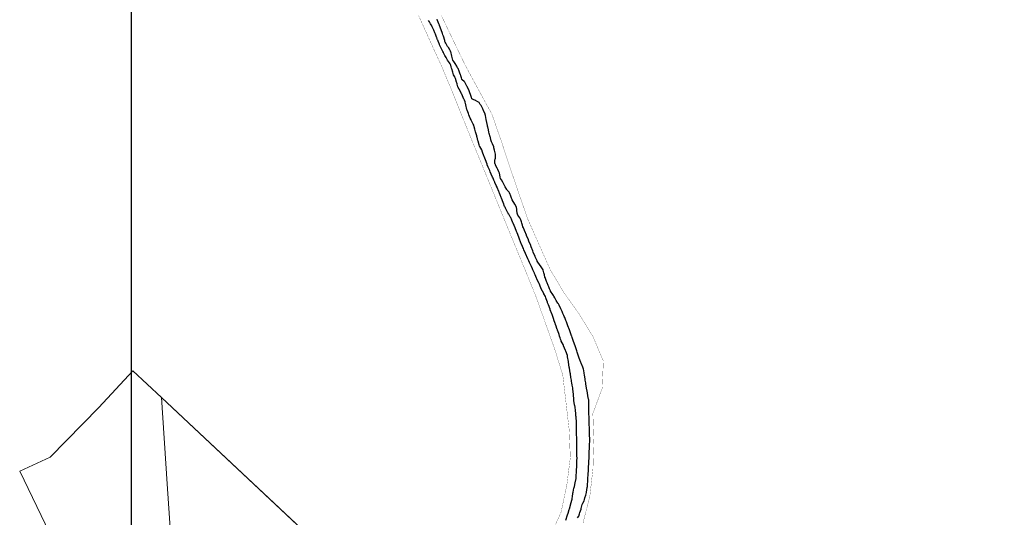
# Model space of a CAD drawing. Header units: millimetres. Extents: x 0 to 796729, y 0 to 9016813.
# Tile 14 of 17: x 767712 to 771263, y 8992517 to 8994313. Entities that reach past the tile are written whole.
import ezdxf

# ---------------------------------------------------------------- set-up
doc = ezdxf.new("R2010")
doc.units = ezdxf.units.MM
for name, color, linetype in [('Faja Marginal', 190, 'Continuous'), ('Leyenda', 7, 'Continuous'), ('Predios del Estado', 5, 'Continuous')]:
    doc.layers.add(name, color=color, linetype=linetype)
doc.layers.add('RIO', color=7, linetype='Continuous', true_color=0x14c4ff)
picture_1 = doc.add_image_def('image1.ecw', size_in_pixel=(287180, 487828))

msp = doc.modelspace()

# ---------------------------------------------------------------- linework, layer by layer
at = {"layer": 'Faja Marginal', "const_width": 0.8}
for points in [[(769623.1, 8992444.8), (769664.2, 8992535.6), (769685, 8992633.4), (769697.6, 8992732.1), (769693.7, 8992831.8), (769682.1, 8992931.1), (769670.6, 8993030.2), (769641.1, 8993125.2), (769607.5, 8993219.4), (769573.9, 8993313.6), (769536.4, 8993406.3), (769498.1, 8993498.6), (769460.1, 8993591.1), (769422.3, 8993683.7), (769384.5, 8993776.3), (769346.4, 8993868.7), (769308.8, 8993961.4), (769271.7, 8994054.2), (769233, 8994146.4), (769191.4, 8994237.3), (769150.4, 8994328.5)], [(769232.8, 8994328), (769275.8, 8994237.8), (769319.2, 8994147.7), (769366.9, 8994059.8), (769414.9, 8993972.1), (769447.8, 8993877.8), (769479, 8993782.9), (769511.3, 8993688.4), (769544, 8993594.1), (769584.5, 8993502.7), (769625.1, 8993411.4), (769674.4, 8993328.3), (769730.5, 8993250), (769780.1, 8993168), (769816.8, 8993081.5), (769812.7, 8992983.4), (769779, 8992892), (769782.3, 8992792.2), (769779.3, 8992692.2), (769768, 8992593.4), (769743.4, 8992496.6)]]:
    msp.add_lwpolyline(points, dxfattribs=at)
at = {"layer": 'Faja Marginal', "color": 190, "lineweight": 13, "const_width": 0.1}
for points in [[(769623.1, 8992444.8), (769664.2, 8992535.6), (769685, 8992633.4), (769697.6, 8992732.1), (769693.7, 8992831.8), (769682.1, 8992931.1), (769670.6, 8993030.2), (769641.1, 8993125.2), (769607.5, 8993219.4), (769573.9, 8993313.6), (769536.4, 8993406.3), (769498.1, 8993498.6), (769460.1, 8993591.1), (769422.3, 8993683.7), (769384.5, 8993776.3), (769346.4, 8993868.7), (769308.8, 8993961.4), (769271.7, 8994054.2), (769233, 8994146.4), (769191.4, 8994237.3), (769150.4, 8994328.5)], [(769232.8, 8994328), (769275.8, 8994237.8), (769319.2, 8994147.7), (769366.9, 8994059.8), (769414.9, 8993972.1), (769447.8, 8993877.8), (769479, 8993782.9), (769511.3, 8993688.4), (769544, 8993594.1), (769584.5, 8993502.7), (769625.1, 8993411.4), (769674.4, 8993328.3), (769730.5, 8993250), (769780.1, 8993168), (769816.8, 8993081.5), (769812.7, 8992983.4), (769779, 8992892), (769782.3, 8992792.2), (769779.3, 8992692.2), (769768, 8992593.4), (769743.4, 8992496.6)]]:
    msp.add_lwpolyline(points, dxfattribs=at)
at = {"layer": 'Predios del Estado', "lineweight": 13}
for points in [[(767819.3, 8992460.9), (767711.9, 8992683.6), (767821.3, 8992734.3), (767996.8, 8992913.4), (768119.7, 8993046.6), (768223.4, 8992949.6), (769249.3, 8991985.8)], [(768280.8, 8992091.3), (768244.2, 8992638.1), (768223.4, 8992949.6), (769103.9, 8992122.4)]]:
    msp.add_lwpolyline(points, dxfattribs=at)
at = {"layer": 'RIO'}
for points in [[(769681.1, 8992507.4, 6.3), (769687.7, 8992526.1, 6.2), (769687.7, 8992526.1, 6.2), (769687.8, 8992526.4, 6.2), (769690.1, 8992532.9, 6.2), (769693.5, 8992545.5, 6.2), (769694.3, 8992548.5, 6.2), (769699.1, 8992566, 6.5), (769699.5, 8992567.5, 6.5), (769703.8, 8992583, 6.4), (769704.1, 8992585.1, 6.4), (769704.2, 8992585.9, 6.4), (769705.2, 8992592.1, 6.4), (769707.1, 8992603.6, 6.6), (769707.2, 8992604.5, 6.7), (769707.8, 8992607.8, 6.8), (769710.8, 8992622.1, 7.1), (769711.5, 8992625.6, 7.2), (769712.3, 8992629.2, 7.1), (769715.1, 8992642.4, 7.2), (769718.3, 8992657.4, 6.4), (769718.7, 8992659.3, 6.4), (769718.7, 8992659.6, 6.4), (769718.7, 8992660.6, 6.4), (769718.8, 8992660.9, 6.4), (769718.9, 8992662.8, 6.4), (769720.1, 8992685.8, 6.5), (769720.3, 8992691.7, 6.6), (769720.6, 8992697.8, 6.6), (769720.6, 8992698.2, 6.7), (769720.6, 8992698.3, 6.7), (769720.7, 8992700.2, 6.6), (769721.4, 8992720.1, 6.5), (769721.6, 8992724, 6.6), (769721.8, 8992729.9, 6.6), (769721.8, 8992730.3, 6.6), (769721.7, 8992740.1, 7.3), (769721.6, 8992744.9, 7.4), (769721.1, 8992775, 7.7), (769721, 8992779.7, 7.7), (769720.7, 8992795.9, 7.4), (769720.7, 8992799.9, 7.4), (769720.6, 8992804, 7.5), (769720.5, 8992816.7, 7.7), (769720.4, 8992823, 7.6), (769720.2, 8992840.1, 7), (769720.2, 8992840.5, 7), (769720, 8992857.1, 7.1), (769720, 8992858, 7.1), (769720, 8992858.2, 7.1), (769719.9, 8992859.1, 7.1), (769718.3, 8992880.5, 6.9), (769718.1, 8992883.4, 6.9), (769717.5, 8992892.1, 6.9), (769716.1, 8992902.4, 7), (769715.9, 8992904.3, 7), (769714.7, 8992913.9, 7), (769713.4, 8992922.2, 7.1), (769713.3, 8992922.5, 7.1), (769713.3, 8992923, 7.1), (769710.8, 8992938.8, 7.6), (769710.5, 8992942.2, 7.7), (769710.2, 8992945.9, 7.6), (769709.1, 8992957.5, 7.4), (769708.9, 8992960.3, 7.3), (769708.8, 8992961.4, 7.3), (769708.7, 8992962.4, 7.2), (769707.1, 8992979.8, 7), (769706.8, 8992983.5, 7), (769706.5, 8992984.9, 7), (769704.9, 8992994.2, 7.1), (769703.3, 8993002.8, 7.1), (769702.5, 8993007.4, 7.1), (769701.6, 8993012.5, 7.2), (769700.9, 8993016.8, 7.3), (769700, 8993022.3, 7.3), (769697.7, 8993035.7, 7.2), (769697.1, 8993039.3, 7.2), (769694.5, 8993055.2, 7.3), (769693.8, 8993059.2, 7.3), (769693.7, 8993059.8, 7.3), (769691, 8993076.8, 7.3), (769690.6, 8993079.6, 7.3), (769687.8, 8993096.8, 7.5), (769687.4, 8993099.6, 7.5), (769687.1, 8993101.5, 7.5), (769681, 8993117, 7.5), (769680.3, 8993118.9, 7.5), (769673.4, 8993136.3, 7.5), (769673.1, 8993137, 7.5), (769672.8, 8993137.7, 7.5), (769671.4, 8993140.6, 7.5), (769664.8, 8993153.7, 8.4), (769664.2, 8993155.4, 8.4), (769662.6, 8993160.4, 8.3), (769660.8, 8993165.7, 8.3), (769658.9, 8993171.5, 8.3), (769658.4, 8993172.9, 8.2), (769657.9, 8993174.4, 8.2), (769656.9, 8993177.4, 8.1), (769655.9, 8993180.3, 8), (769651.4, 8993193.3, 7.6), (769651.3, 8993193.6, 7.6), (769650.7, 8993195.3, 7.6), (769645.3, 8993210.8, 7.5), (769644.8, 8993212.2, 7.5), (769644.2, 8993213.9, 7.5), (769643.2, 8993216.7, 7.5), (769638.7, 8993230.2, 7.6), (769638.2, 8993231.7, 7.6), (769633.5, 8993245.7, 7.6), (769632.1, 8993249.8, 7.6), (769631.2, 8993252.1, 7.6), (769625.5, 8993266.4, 8), (769624.6, 8993268.5, 8), (769618.6, 8993283.7, 7.8), (769617.2, 8993287, 7.8), (769615.3, 8993292, 7.8), (769614.8, 8993293.5, 7.8), (769610.6, 8993306.5, 7.9), (769609.4, 8993309.9, 7.9), (769608.1, 8993314, 7.9), (769602.7, 8993324.1, 8), (769602.4, 8993324.6, 8), (769601.9, 8993325.6, 8), (769593.1, 8993341.9, 8), (769592.8, 8993342.6, 8), (769591.5, 8993345.6, 8.1), (769584.7, 8993361.2, 8.4), (769584.2, 8993362.4, 8.4), (769577.2, 8993378.6, 8.6), (769576.2, 8993381.1, 8.6), (769571.1, 8993392.9, 8.3), (769569, 8993397.4, 8.2), (769568.3, 8993398.7, 8.2), (769562.6, 8993411, 8.3), (769561.2, 8993413.9, 8.3), (769557.3, 8993422.1, 8.4), (769552.7, 8993431.9, 8.3), (769550.3, 8993437, 8.3), (769547.6, 8993442.7, 8.5), (769544.5, 8993449.9, 8.8), (769544.5, 8993450, 8.8), (769544.1, 8993450.8, 8.8), (769536.3, 8993469, 8.4), (769536.2, 8993469.1, 8.4), (769530.2, 8993482.8, 8.6), (769528.3, 8993487.3, 8.6), (769526.4, 8993491.7, 8.6), (769525.2, 8993494.5, 8.6), (769520.6, 8993506, 8.7), (769519.7, 8993508.3, 8.7), (769513.2, 8993524.4, 8.6), (769511.5, 8993528.6, 8.6), (769505.5, 8993543.6, 8.9), (769504.2, 8993546.8, 8.8), (769503.3, 8993549.2, 8.8), (769498.3, 8993561.7, 8.7), (769491.3, 8993579.4, 8.6), (769490.9, 8993580.3, 8.6), (769490.8, 8993580.7, 8.6), (769485.7, 8993593.5, 8.7), (769482.9, 8993598.4, 8.7), (769482.6, 8993598.9, 8.8), (769481.2, 8993601.4, 8.8), (769475.4, 8993611.6, 8.8), (769475.3, 8993611.8, 8.8), (769472.7, 8993616.4, 8.8), (769472.3, 8993617.1, 8.8), (769471.1, 8993619.3, 8.9), (769463.9, 8993633.2, 9.1), (769462.2, 8993636.6, 9.1), (769460.7, 8993639.4, 9.1), (769456.2, 8993651.1, 8.9), (769455.7, 8993652.5, 8.9), (769455.5, 8993653.1, 8.9), (769449.4, 8993669, 9.5), (769448.4, 8993671.6, 9.6), (769444.6, 8993681.4, 9.5), (769442, 8993687.8, 9.6), (769441.4, 8993689.2, 9.6), (769440.9, 8993690.6, 9.6), (769439.6, 8993693.7, 9.3), (769434, 8993707.3, 9.4), (769433.8, 8993707.7, 9.4), (769433.5, 8993708.5, 9.4), (769430.8, 8993714.4, 9.4), (769425.7, 8993726, 9.6), (769425.5, 8993726.6, 9.7), (769422.2, 8993733.9, 9.6), (769419.1, 8993741.1, 9.6), (769417.5, 8993744.6, 9.6), (769412.7, 8993755.6, 9.9), (769409.1, 8993763.7, 10.3), (769406.9, 8993768.9, 10.2), (769403.7, 8993776.5, 10), (769401.8, 8993780.8, 10), (769398, 8993790, 9.7), (769397.4, 8993791.6, 9.6), (769395, 8993798.2, 9.6), (769393.7, 8993801.7, 9.6), (769391.8, 8993807, 9.5), (769387.4, 8993819.2, 9.3), (769386.1, 8993822.6, 9.3), (769381.3, 8993835, 9.3), (769381.1, 8993835.5, 9.3), (769380.9, 8993835.8, 9.3), (769378, 8993843.3, 9.4), (769371.7, 8993855.4, 9.6), (769370.7, 8993857.4, 9.7), (769369.4, 8993861.6, 9.7), (769365.6, 8993874.8, 9.9), (769364.7, 8993877.9, 9.9), (769361.5, 8993888.9, 9.8), (769360.9, 8993891.1, 9.9), (769359.9, 8993894.4, 9.8), (769355.7, 8993909.2, 9.7), (769353.2, 8993917.9, 9.7), (769350.9, 8993926.2, 9.7), (769349.2, 8993932.2, 9.7), (769347, 8993936.6, 9.7), (769340.3, 8993950.8, 10), (769340, 8993951.4, 10), (769336.8, 8993958.1, 10.1), (769331.9, 8993970.1, 10.2), (769330.2, 8993974.3, 10.1), (769325.4, 8993986.3, 10.3), (769324.7, 8993989.4, 10.3), (769320.8, 8994006, 10), (769320.6, 8994006.8, 10), (769320, 8994009.3, 10), (769318.2, 8994017.4, 10.2), (769315.5, 8994023.4, 10.4), (769314.4, 8994025.9, 10.6), (769313.9, 8994026.9, 10.7), (769308.5, 8994039, 11.2), (769306, 8994044.6, 11.2), (769305.5, 8994045.5, 11.2), (769301.4, 8994053.7, 10.9), (769296.9, 8994062.6, 10.7), (769292.5, 8994071.5, 10.9), (769289.6, 8994080.3, 10.7), (769289.6, 8994080.6, 10.7), (769289.5, 8994080.6, 10.7), (769289.2, 8994081.6, 10.7), (769286, 8994091.7, 10.7), (769285.9, 8994092.1, 10.6), (769283.1, 8994100.7, 10.6), (769281.4, 8994106, 9.9), (769281.1, 8994106.9, 10), (769276.7, 8994114.9, 10), (769275.1, 8994119.5, 10), (769273.5, 8994124.2, 10), (769269.8, 8994135.5, 10.1), (769269.2, 8994137.8, 10.1), (769267.9, 8994143.4, 10.2), (769266.6, 8994148.7, 10.1), (769265.9, 8994151.9, 10), (769264.5, 8994153.9, 10.1), (769261.5, 8994158.1, 10.3), (769255, 8994167.4, 10.5), (769254.8, 8994167.7, 10.5), (769250.9, 8994174.6, 10.6), (769249.7, 8994176.6, 10.9), (769245.2, 8994184.6, 11.4), (769243.1, 8994188.4, 11.6), (769241.4, 8994191.6, 11.8), (769240.1, 8994194, 11.7), (769239.9, 8994194.3, 11.7), (769239.7, 8994194.6, 11.6), (769237.4, 8994198.9, 12.1), (769236.4, 8994200.8, 12.1), (769232.1, 8994210, 12.3), (769230.8, 8994212.8, 12.2), (769230.7, 8994212.9, 12.2), (769226.3, 8994222.2, 12), (769225.6, 8994224, 12), (769225.5, 8994224, 12), (769225.5, 8994224.1, 12), (769225.4, 8994224.3, 12.1), (769225.4, 8994224.4, 12.1), (769224.6, 8994226.4, 12.1), (769219.4, 8994238.9, 11.4), (769218.7, 8994241, 11.1), (769218.6, 8994241.1, 11.1), (769217.8, 8994243.5, 11.1), (769215.9, 8994248.7, 11.4), (769215.4, 8994250, 11.4), (769211.6, 8994260.7, 11.6), (769210.4, 8994263.9, 11.5), (769209.6, 8994266, 11.4), (769208.4, 8994269.4, 11.4), (769207.1, 8994272, 11.4), (769205.6, 8994275.1, 11.6), (769202.9, 8994280.4, 11.8), (769199.6, 8994287.1, 12), (769196.5, 8994293.2, 12.3), (769196, 8994294.3, 12.3), (769193.6, 8994298.2, 12.6), (769192, 8994300.8, 13.2), (769190.8, 8994302.8, 13.4), (769189.3, 8994305.4, 13.5), (769185.9, 8994311, 13.9)], [(769723.6, 8992515.1, 6.5), (769727.8, 8992522.1, 6.5), (769730.6, 8992529.9, 6.4), (769732.5, 8992535.2, 6.4), (769736.5, 8992546.4, 6.4), (769737, 8992548.9, 6.4), (769739.8, 8992563.3, 6.3), (769740, 8992563.8, 6.3), (769742.4, 8992567.9, 6.3), (769748, 8992577.3, 6.4), (769749, 8992581.3, 6.4), (769750.5, 8992587.2, 6.4), (769753.2, 8992597.7, 6.5), (769755.6, 8992606.9, 6.6), (769756.1, 8992608.8, 6.5), (769759, 8992624.9, 6.4), (769759.7, 8992629, 6.4), (769759.8, 8992630.3, 6.4), (769761.2, 8992654.3, 6.3), (769761.2, 8992654.5, 6.3), (769761.2, 8992654.6, 6.3), (769761.2, 8992654.6, 6.3), (769762.4, 8992674, 6.6), (769762.6, 8992676.9, 6.7), (769763, 8992683.3, 6.6), (769763.5, 8992691.9, 6.6), (769763.5, 8992693.1, 6.6), (769763.7, 8992696.1, 6.6), (769763.7, 8992696.3, 6.6), (769764.4, 8992714.4, 6.7), (769764.5, 8992716.3, 6.7), (769765.2, 8992734.2, 6.6), (769765.3, 8992736.6, 6.6), (769765.3, 8992736.7, 6.6), (769765.3, 8992736.8, 6.6), (769765.6, 8992743.4, 6.6), (769766.1, 8992756, 6.6), (769766.1, 8992756.3, 6.6), (769766.2, 8992759.4, 6.6), (769766.3, 8992762.5, 6.7), (769767, 8992775.1, 7), (769767.1, 8992776.7, 7.1), (769767.2, 8992778.9, 7.1), (769768, 8992793.8, 7.4), (769768, 8992795, 7.4), (769767.9, 8992797.8, 7.4), (769767.8, 8992800.6, 7.3), (769767.4, 8992813.7, 7.9), (769767.2, 8992818.7, 7.8), (769767.1, 8992822.5, 7.8), (769766.7, 8992835.5, 6.9), (769766.7, 8992836.3, 6.9), (769766, 8992856.3, 6.8), (769766, 8992856.7, 6.8), (769766, 8992857.3, 6.8), (769765.5, 8992874.5, 7.4), (769765.4, 8992876.9, 7.4), (769765.3, 8992879.6, 7.4), (769765, 8992889.2, 7.2), (769764.9, 8992895.7, 7.1), (769764.8, 8992897, 7.1), (769764.6, 8992910.2, 7.3), (769764.5, 8992911.7, 7.1), (769764.5, 8992912.1, 7), (769764.5, 8992913.3, 7.1), (769764.4, 8992919.9, 7), (769764.3, 8992923.3, 7), (769764, 8992937.7, 7), (769764, 8992939.5, 7.1), (769764, 8992939.8, 7.1), (769763.9, 8992940.4, 7.2), (769763.9, 8992940.5, 7.2), (769763.9, 8992940.9, 7.1), (769763.4, 8992943.9, 7), (769761.2, 8992956.1, 7), (769761.1, 8992957.1, 7), (769758, 8992974.3, 7), (769757.6, 8992976.9, 7.1), (769757.5, 8992977.2, 7.1), (769757.4, 8992977.7, 7.1), (769753.8, 8992998.4, 7.7), (769753, 8993003, 7.7), (769751.4, 8993012.8, 7.9), (769750.7, 8993017.8, 8.2), (769748.7, 8993029.9, 8.4), (769747.4, 8993038, 8.6), (769746, 8993047.1, 9), (769745.1, 8993052.6, 9.3), (769742.6, 8993058.8, 8.8), (769736.9, 8993073.3, 8), (769735.6, 8993076.4, 7.8), (769732.1, 8993085.4, 7.5), (769729.6, 8993091.7, 7.5), (769729.3, 8993092.3, 7.5), (769728.1, 8993095.9, 7.5), (769722.4, 8993113, 7.4), (769720.6, 8993118.2, 7.4), (769714.7, 8993135.8, 7.7), (769709.2, 8993152.3, 8), (769704.5, 8993166, 7.4), (769702.7, 8993171.5, 7.3), (769702.3, 8993172.7, 7.3), (769700.9, 8993176.3, 7.4), (769697.1, 8993186.5, 7.5), (769695.7, 8993190.3, 7.5), (769694.2, 8993194.1, 7.5), (769688.6, 8993209, 7.5), (769683.3, 8993222.9, 7.6), (769681.6, 8993227.4, 7.7), (769677.5, 8993238.4, 7.7), (769676, 8993241.8, 7.7), (769674.2, 8993245.9, 7.7), (769671, 8993252.9, 7.7), (769667.9, 8993259.9, 7.7), (769665.7, 8993264.6, 7.7), (769663.1, 8993269.8, 7.8), (769657, 8993282.5, 7.9), (769654.6, 8993287.4, 7.8), (769652.6, 8993290.8, 7.8), (769647.2, 8993300.5, 7.9), (769641.7, 8993310.1, 7.9), (769638.7, 8993315.4, 7.9), (769637.2, 8993317.7, 7.9), (769634.3, 8993322.1, 7.9), (769626.7, 8993333.5, 7.9), (769626.4, 8993334.3, 7.9), (769622.9, 8993342.2, 7.9), (769619.8, 8993349.1, 8), (769618.6, 8993352.1, 8), (769617.8, 8993354.1, 8), (769614.2, 8993363.2, 8.1), (769611.9, 8993368.9, 8.1), (769606.5, 8993382.6, 8.1), (769606.3, 8993383.3, 8.1), (769605.6, 8993386.1, 8.1), (769605, 8993388.8, 8.1), (769604, 8993393.1, 8.1), (769602.4, 8993399.6, 8.1), (769600, 8993409.5, 8.2), (769599.8, 8993410.5, 8.2), (769599.8, 8993410.6, 8.3), (769597.1, 8993414.5, 9), (769589.9, 8993425.1, 9.6), (769589.7, 8993425.4, 9.6), (769589.2, 8993426.2, 9.6), (769578.2, 8993442.3, 9.2), (769577.7, 8993443, 9.1), (769571, 8993458, 8.6), (769570.3, 8993459.5, 8.7), (769566.2, 8993468.7, 8.9), (769563.9, 8993474.8, 9.3), (769562.2, 8993479.5, 9.3), (769557, 8993493.8, 9.3), (769555.7, 8993497.3, 9.2), (769555.1, 8993498.6, 9.2), (769548.6, 8993514.2, 8.5), (769547.4, 8993517.1, 8.5), (769547.3, 8993517.2, 8.5), (769546.6, 8993518.8, 8.5), (769539.8, 8993535, 8.4), (769539.6, 8993535.4, 8.4), (769537, 8993541.7, 8.4), (769535.8, 8993544.5, 8.4), (769532.3, 8993552.9, 8.6), (769528.3, 8993562.7, 8.6), (769526.9, 8993566.2, 8.7), (769525.3, 8993571.4, 8.8), (769523, 8993579.5, 8.8), (769521.7, 8993583.7, 8.9), (769518.9, 8993590.5, 8.9), (769518.6, 8993591.2, 8.9), (769517.6, 8993593.6, 8.9), (769515.6, 8993598.6, 8.8), (769508.5, 8993607.9, 8.7), (769508.2, 8993608.3, 8.7), (769506.5, 8993615.2, 8.7), (769505.8, 8993618.6, 8.7), (769505.3, 8993620.6, 8.7), (769504.7, 8993627.7, 8.7), (769504.7, 8993628.6, 8.7), (769504.6, 8993628.8, 8.7), (769504.6, 8993629.1, 8.7), (769504.1, 8993635.1, 9.3), (769498.6, 8993646.5, 9), (769498.1, 8993647.6, 9), (769498, 8993647.7, 9), (769488.4, 8993663.6, 8.9), (769488.4, 8993663.7, 8.9), (769486.4, 8993667, 8.9), (769485.8, 8993668.7, 8.9), (769482, 8993680.2, 9.5), (769480.9, 8993682.7, 9.5), (769478.3, 8993688.3, 9.6), (769477.2, 8993690.5, 9.6), (769471.6, 8993697.1, 9), (769470.4, 8993698.6, 9), (769468.8, 8993700.4, 9), (769468.8, 8993700.5, 9), (769462.5, 8993709.8, 9.1), (769462.3, 8993710.1, 9.1), (769458.6, 8993717.4, 9.2), (769453.7, 8993726.7, 9.4), (769449.2, 8993735.4, 9.4), (769446.3, 8993740.8, 9.3), (769445.2, 8993745.5, 9.4), (769443.3, 8993753.9, 9.4), (769442.1, 8993759, 9.5), (769440, 8993763.8, 9.6), (769436, 8993772.9, 9.6), (769433.9, 8993777.9, 9.6), (769428.4, 8993788.8, 9.3), (769427.4, 8993790.7, 9.3), (769426.6, 8993792.4, 9.3), (769425.1, 8993795.2, 9.3), (769425.2, 8993799.4, 9.3), (769425.3, 8993805.4, 10.2), (769425.3, 8993805.6, 10.2), (769426.8, 8993811.1, 9.4), (769427.3, 8993812.7, 9.4), (769427.5, 8993813.5, 9.4), (769428, 8993815.2, 9.4), (769427.9, 8993817.7, 9.4), (769427.4, 8993827.9, 9.8), (769426.4, 8993832.7, 9.9), (769424.2, 8993842.5, 9.8), (769422.3, 8993851.2, 9.8), (769421.5, 8993855, 10), (769416.4, 8993865.8, 10.1), (769414.4, 8993869.9, 10.2), (769412.9, 8993873.1, 10.1), (769411.3, 8993879.9, 10), (769409.5, 8993887.7, 10), (769409.2, 8993888.5, 10), (769408.4, 8993891, 10), (769404.7, 8993902.4, 10), (769403.9, 8993907.8, 10.2), (769402.8, 8993915.7, 10.1), (769399.7, 8993926.5, 9.8), (769399.5, 8993927.3, 9.8), (769398.8, 8993929.8, 9.7), (769398.6, 8993930.9, 9.7), (769394.3, 8993953.2, 10), (769391.6, 8993967.2, 10.2), (769390.8, 8993971.7, 10.2), (769390.1, 8993973.3, 10.2), (769386.1, 8993982.1, 9.7), (769381.9, 8993991.7, 9.8), (769377.7, 8994001.2, 10), (769376.2, 8994003.3, 10), (769373.1, 8994007.5, 10), (769368.4, 8994014.1, 9.9), (769364.5, 8994016.5, 9.8), (769355.6, 8994021.8, 9.8), (769354.1, 8994022.7, 9.8), (769353.4, 8994023, 9.8), (769349.5, 8994024.7, 9.8), (769343, 8994027.5, 9.8), (769340.7, 8994034.2, 9.8), (769340.2, 8994035.5, 9.8), (769339.8, 8994036.6, 9.8), (769333.1, 8994056, 9.8), (769332.9, 8994056.4, 9.8), (769325.1, 8994072.1, 9.9), (769324.4, 8994073.5, 9.9), (769322.2, 8994077.8, 9.9), (769316.7, 8994088.3, 9.8), (769315.9, 8994089, 9.8), (769315.3, 8994089.7, 9.8), (769314.9, 8994090.1, 9.8), (769308.2, 8994096.6, 9.9), (769307, 8994097.8, 9.9), (769306.4, 8994098.4, 9.9), (769304.9, 8994103.6, 10), (769303.9, 8994106.9, 10), (769302.7, 8994110.9, 10), (769301, 8994116.8, 10), (769300.8, 8994117.3, 10), (769296.5, 8994128.1, 10), (769293, 8994137, 10.1), (769291.2, 8994140, 10.1), (769288.1, 8994145.1, 10.1), (769282, 8994155, 10.3), (769277.8, 8994161.9, 10.1), (769277.3, 8994162.7, 10.1), (769274.4, 8994167.3, 10.1), (769274.3, 8994167.5, 10.1), (769270.7, 8994181.4, 10.3), (769270.6, 8994181.6, 10.3), (769270.6, 8994181.7, 10.3), (769266.3, 8994198, 11.2), (769266.1, 8994198.7, 11.3), (769265.1, 8994200.3, 11.2), (769262.9, 8994204, 11), (769257.8, 8994212.5, 11.2), (769255.1, 8994217.1, 11), (769248.1, 8994228.9, 10.8), (769246.3, 8994231.9, 10.8), (769245.5, 8994234.4, 10.8), (769244.5, 8994237.9, 10.9), (769239.8, 8994253.6, 11.7), (769238.3, 8994258.9, 11.6), (769236.7, 8994263.1, 11.4), (769235.2, 8994267.2, 11.8), (769233.1, 8994272.9, 11.7), (769228.2, 8994286.2, 11.7), (769225.9, 8994292.4, 11.8), (769225.4, 8994293.5, 11.9), (769223.5, 8994298.9, 12.2), (769219.1, 8994310.7, 12.6), (769217.2, 8994315.7, 12.7)]]:
    msp.add_polyline3d(points, dxfattribs=at)

# ---------------------------------------------------------------- pictures from other files: only their frames are drawn
at = {"layer": 'Leyenda'}
image = msp.add_image(picture_1, insert=(768115, 8989659.6), size_in_units=(12167.6, 20668.9), dxfattribs=at)
image.dxf.flags = 7

doc.saveas('drawing.dxf')
